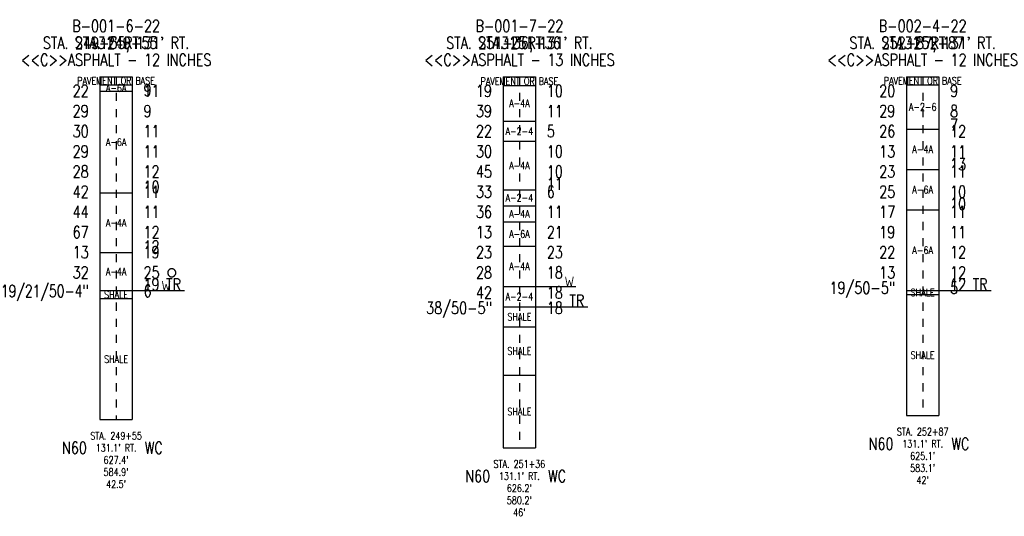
# Model space of a CAD drawing. Extents: x -1.2 to 11, y -0.8 to 5.3.
import ezdxf
from ezdxf.enums import TextEntityAlignment as Align

# ---------------------------------------------------------------- set-up
doc = ezdxf.new("R2010")
doc.units = 0
doc.linetypes.add('Dash', pattern=[0.12, 0.08, -0.04])
doc.linetypes.add('Solid', pattern=[0])
doc.layers.get('0').update_dxf_attribs({"linetype": 'Solid'})
for name, color, linetype in [('GT_PROJECT_CELLS', 7, 'Solid'), ('GT_PROJECT_SOIL_BORING', 7, 'Solid'), ('GT_PROJECT_TEXT', 7, 'Solid'), ('GT_PROJECT_TEXT_2', 7, 'Solid'), ('GT_PROJECT_TEXT_3', 7, 'Solid'), ('SC_SCRATCH1', 7, 'Solid'), ('SC_SCRATCH2', 7, 'Solid'), ('SC_SCRATCH3', 7, 'Solid'), ('SC_SCRATCH4', 7, 'Solid'), ('SC_SCRATCH5', 7, 'Solid'), ('SC_SCRATCH6', 7, 'Solid'), ('SC_SCRATCH9', 7, 'Solid')]:
    doc.layers.add(name, color=color, linetype=linetype)
doc.styles.add('ROMAND', font='romand', dxfattribs={"height": 1})

# ---------------------------------------------------------------- blocks, each defined once
blk = doc.blocks.new('DGRFC_OHDOT$FREE$WATER')
at = {"color": 7}
for points in [[(-0.035, 0.08), (-0.0193, 0), (-0.035, 0.08), (-0.0151, 0.0142)], [(-0.035, 0.08), (-0.0151, 0.0142), (-0.035, 0.08), (-0.028, 0.08)], [(-0.0193, 0), (-0.0123, 0), (-0.0193, 0), (0, 0.0415)], [(-0.0193, 0), (0, 0.0415), (-0.0193, 0), (-0.0151, 0.0142)], [(0, 0.0415), (-0.0035, 0.0533), (0, 0.0415), (-0.0151, 0.0142)], [(0.0151, 0.0142), (0.0035, 0.0533), (0.0151, 0.0142), (-0.0035, 0.0533)], [(0, 0.0415), (0.0151, 0.0142), (0, 0.0415), (-0.0035, 0.0533)], [(0, 0.0415), (0.0123, 0), (0, 0.0415), (0.0193, 0)], [(0, 0.0415), (0.0193, 0), (0, 0.0415), (0.0151, 0.0142)], [(0.035, 0.08), (0.028, 0.08), (0.035, 0.08), (0.0151, 0.0142)], [(0.0193, 0), (0.035, 0.08), (0.0193, 0), (0.0151, 0.0142)]]:
    blk.add_solid(points, dxfattribs=at)
blk = doc.blocks.new('DGRFC_CIRCLE')
at = {"color": 7, "linetype": 'Solid'}
blk.add_lwpolyline([(0, -0.5), (0.04, -0.5), (0.08, -0.49), (0.12, -0.49), (0.15, -0.48), (0.19, -0.46), (0.23, -0.45), (0.26, -0.43), (0.29, -0.4), (0.32, -0.38), (0.35, -0.35), (0.38, -0.32), (0.4, -0.29), (0.43, -0.26), (0.45, -0.23), (0.46, -0.19), (0.48, -0.15), (0.49, -0.12), (0.49, -0.08), (0.5, -0.04), (0.5, 0), (0.5, 0.04), (0.49, 0.08), (0.49, 0.12), (0.48, 0.15), (0.46, 0.19), (0.45, 0.23), (0.43, 0.26), (0.4, 0.29), (0.38, 0.32), (0.35, 0.35), (0.32, 0.38), (0.29, 0.4), (0.26, 0.43), (0.23, 0.45), (0.19, 0.46), (0.15, 0.48), (0.12, 0.49), (0.08, 0.49), (0.04, 0.5), (0, 0.5), (-0.04, 0.5), (-0.08, 0.49), (-0.12, 0.49), (-0.15, 0.48), (-0.19, 0.46), (-0.23, 0.45), (-0.26, 0.43), (-0.29, 0.4), (-0.32, 0.38), (-0.35, 0.35), (-0.38, 0.32), (-0.4, 0.29), (-0.43, 0.26), (-0.45, 0.23), (-0.46, 0.19), (-0.48, 0.15), (-0.49, 0.12), (-0.49, 0.08), (-0.5, 0.04), (-0.5, 0), (-0.5, -0.04), (-0.49, -0.08), (-0.49, -0.12), (-0.48, -0.15), (-0.46, -0.19), (-0.45, -0.23), (-0.43, -0.26), (-0.4, -0.29), (-0.38, -0.32), (-0.35, -0.35), (-0.32, -0.38), (-0.29, -0.4), (-0.26, -0.43), (-0.23, -0.45), (-0.19, -0.46), (-0.15, -0.48), (-0.12, -0.49), (-0.08, -0.49), (-0.04, -0.5), (0, -0.5)], dxfattribs=at)

msp = doc.modelspace()

# ---------------------------------------------------------------- linework, layer by layer
at = {"layer": 'GT_PROJECT_CELLS', "color": 7, "linetype": 'Solid'}
for points in [[(5.2, 2), (5.7, 2)], [(0.2, 1.95), (0.7, 1.95)]]:
    msp.add_lwpolyline(points, dxfattribs=at)
at = {"layer": 'GT_PROJECT_SOIL_BORING', "color": 7, "linetype": 'Solid'}
for points in [[(-0.2, 4.6), (0.2, 4.6)], [(-0.2, 4.6), (-0.2, 0.35)], [(0.2, 4.6), (0.2, 0.35)], [(4.8, 4.6), (5.2, 4.6)], [(4.8, 4.6), (4.8, 0)], [(5.2, 4.6), (5.2, 0)], [(9.8, 4.6), (10.2, 4.6)], [(9.8, 4.6), (9.8, 0.4)], [(10.2, 4.6), (10.2, 0.4)], [(-0.2, 4.5), (0.2, 4.5)], [(-0.2, 4.42), (0.2, 4.42)], [(4.8, 4.49), (5.2, 4.49)], [(9.8, 4.5), (10.2, 4.5)], [(4.8, 4.05), (5.2, 4.05)], [(9.8, 3.95), (10.2, 3.95)], [(4.8, 3.8), (5.2, 3.8)], [(9.8, 3.45), (10.2, 3.45)], [(4.8, 3.2), (5.2, 3.2)], [(-0.2, 3.16), (0.2, 3.16)], [(4.8, 3), (5.2, 3)], [(9.8, 2.95), (10.2, 2.95)], [(4.8, 2.8), (5.2, 2.8)], [(4.8, 2.5), (5.2, 2.5)], [(-0.2, 2.42), (0.2, 2.42)], [(4.8, 2), (5.2, 2)], [(-0.2, 1.95), (0.2, 1.95)], [(-0.2, 1.85), (0.2, 1.85)], [(9.8, 1.95), (10.2, 1.95)], [(9.8, 1.9), (10.2, 1.9)], [(4.8, 1.75), (5.2, 1.75)], [(4.8, 1.5), (5.2, 1.5)], [(4.8, 0.9), (5.2, 0.9)], [(9.8, 0.4), (10.2, 0.4)], [(-0.2, 0.35), (0.2, 0.35)], [(4.8, 0), (5.2, 0)]]:
    msp.add_lwpolyline(points, dxfattribs=at)
at = {"layer": 'GT_PROJECT_TEXT', "color": 7, "linetype": 'Solid'}
for points in [[(0.2, 1.95), (0.85, 1.95)], [(10.2, 1.95), (10.85, 1.95)], [(5.2, 1.75), (5.85, 1.75)]]:
    msp.add_lwpolyline(points, dxfattribs=at)
at = {"layer": 'SC_SCRATCH4', "color": 7, "linetype": 'Dash'}
for points in [[(0, 4.6), (0, 0.35)], [(5, 4.6), (5, 0)], [(10, 4.6), (10, 0.4)]]:
    msp.add_lwpolyline(points, dxfattribs=at)

# ---------------------------------------------------------------- block references
at = {"layer": 'GT_PROJECT_CELLS'}
for name, p, xscale, yscale in [('DGRFC_CIRCLE', (0.69, 2.17), 0.100000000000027, 0.100000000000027), ('DGRFC_OHDOT$FREE$WATER', (5.62, 2), 1.5, 1.5), ('DGRFC_OHDOT$FREE$WATER', (0.62, 1.95), 1.5, 1.5)]:
    msp.add_blockref(name, p, dxfattribs=dict(at, xscale=xscale, yscale=yscale))

# ---------------------------------------------------------------- texts
at = {"layer": 'GT_PROJECT_TEXT', "color": 7, "style": 'ROMAND', "width": 0.78}
for s, p in [('B-001-6-22', (0, 5.23)), ('B-001-7-22', (5, 5.23)), ('B-002-4-22', (10, 5.23)), ('<<C>>ASPHALT - 12 INCHES', (0, 4.81)), ('<<C>>ASPHALT - 13 INCHES', (5, 4.81)), ('<<C>>ASPHALT - 12 INCHES', (10, 4.81))]:
    msp.add_text(s, height=0.1488, dxfattribs=at).set_placement(p, align=Align.MIDDLE_CENTER)
at = {"layer": 'GT_PROJECT_TEXT_2', "color": 7, "style": 'ROMAND', "width": 0.78}
for p in [(0, 5.02), (5, 5.02), (10, 5.02)]:
    msp.add_text("131' RT.", height=0.1488, dxfattribs=at).set_placement(p, align=Align.MIDDLE_CENTER)
at = {"layer": 'GT_PROJECT_TEXT_3', "color": 7, "style": 'ROMAND', "width": 0.78}
for s, p in [('STA. 249+55', (0, 5.02)), ('STA. 251+36', (5, 5.02)), ('STA. 252+87', (10, 5.02))]:
    msp.add_text(s, height=0.1488, dxfattribs=at).set_placement(p, align=Align.MIDDLE_CENTER)
at = {"layer": 'SC_SCRATCH1', "color": 7, "style": 'ROMAND', "width": 0.78}
for s, p in [('PAVEMENT OR BASE', (0, 4.55)), ('PAVEMENT OR BASE', (5, 4.545)), ('PAVEMENT OR BASE', (10, 4.55)), ('A-6A', (0, 4.46)), ('A-4A', (5, 4.27)), ('A-2-6', (10, 4.225)), ('A-2-4', (5, 3.925)), ('A-6A', (0, 3.79)), ('A-4A', (10, 3.7)), ('A-4A', (5, 3.5)), ('A-6A', (10, 3.2)), ('A-2-4', (5, 3.1)), ('A-4A', (5, 2.9)), ('A-4A', (0, 2.79)), ('A-6A', (5, 2.65)), ('A-6A', (10, 2.45)), ('A-4A', (0, 2.185)), ('A-4A', (5, 2.25)), ('SHALE', (10, 1.925)), ('SHALE', (0, 1.9)), ('A-2-4', (5, 1.875)), ('SHALE', (5, 1.625)), ('SHALE', (5, 1.2)), ('SHALE', (0, 1.1)), ('SHALE', (10, 1.15)), ('SHALE', (5, 0.45))]:
    msp.add_text(s, height=0.093, dxfattribs=at).set_placement(p, align=Align.MIDDLE_CENTER)
at = {"layer": 'SC_SCRATCH2', "color": 7, "style": 'ROMAND', "width": 0.78}
for s, p in [('STA. 252+87', (10, 0.2)), ('STA. 249+55', (0, 0.15)), ("131.1' RT.", (0, 0)), ("131.1' RT.", (10, 0.05)), ("627.4'", (0, -0.15)), ("625.1'", (10, -0.1)), ('STA. 251+36', (5, -0.2)), ("583.1'", (10, -0.25)), ("584.9'", (0, -0.3)), ("131.1' RT.", (5, -0.35)), ("42'", (10, -0.4)), ("42.5'", (0, -0.45)), ("626.2'", (5, -0.5)), ("580.2'", (5, -0.65)), ("46'", (5, -0.8))]:
    msp.add_text(s, height=0.093, dxfattribs=at).set_placement(p, align=Align.MIDDLE_CENTER)
at = {"layer": 'SC_SCRATCH3', "color": 7, "style": 'ROMAND', "width": 0.78}
for s, p in [("STA. 249+55, 131' RT.", (0, 5.02)), ("STA. 251+36, 131' RT.", (5, 5.02)), ("STA. 252+87, 131' RT.", (10, 5.02))]:
    msp.add_text(s, height=0.1488, dxfattribs=at).set_placement(p, align=Align.MIDDLE_CENTER)
at = {"layer": 'SC_SCRATCH5', "color": 7, "style": 'ROMAND', "width": 0.78}
for s, p in [('22', (-0.34, 4.35)), ('19', (4.66, 4.35)), ('20', (9.66, 4.35)), ('29', (-0.34, 4.1)), ('39', (4.66, 4.1)), ('29', (9.66, 4.1)), ('30', (-0.34, 3.85)), ('22', (4.66, 3.85)), ('26', (9.66, 3.85)), ('29', (-0.34, 3.6)), ('30', (4.66, 3.6)), ('13', (9.66, 3.6)), ('28', (-0.34, 3.35)), ('45', (4.66, 3.35)), ('23', (9.66, 3.35)), ('42', (-0.34, 3.1)), ('33', (4.66, 3.1)), ('25', (9.66, 3.1)), ('44', (-0.34, 2.85)), ('36', (4.66, 2.85)), ('17', (9.66, 2.85)), ('67', (-0.34, 2.6)), ('13', (4.66, 2.6)), ('19', (9.66, 2.6)), ('13', (-0.34, 2.35)), ('23', (4.66, 2.35)), ('22', (9.66, 2.35)), ('32', (-0.34, 2.1)), ('28', (4.66, 2.1)), ('13', (9.66, 2.1)), ('19/21/50-4"', (-0.34, 1.87)), ('42', (4.66, 1.85)), ('19/50-5"', (9.66, 1.91)), ('38/50-5"', (4.66, 1.66))]:
    msp.add_text(s, height=0.1488, dxfattribs=at).set_placement(p, align=Align.RIGHT)
at = {"layer": 'SC_SCRATCH6', "color": 7, "style": 'ROMAND', "width": 0.78}
for s, height, p in [('9', 0.149, (0.34, 4.36)), ('11', 0.1488, (0.34, 4.35)), ('10', 0.1488, (5.34, 4.35)), ('9', 0.149, (10.34, 4.35)), ('9', 0.149, (0.34, 4.1)), ('11', 0.1488, (5.34, 4.1)), ('8', 0.149, (10.34, 4.1)), ('7', 0.149, (10.34, 3.93)), ('11', 0.1488, (0.34, 3.85)), ('5', 0.149, (5.34, 3.85)), ('12', 0.1488, (10.34, 3.85)), ('11', 0.1488, (0.34, 3.6)), ('10', 0.1488, (5.34, 3.6)), ('11', 0.1488, (10.34, 3.6)), ('13', 0.1488, (10.34, 3.44)), ('12', 0.1488, (0.34, 3.35)), ('10', 0.1488, (5.34, 3.35)), ('11', 0.1488, (10.34, 3.35)), ('10', 0.1488, (0.34, 3.16)), ('11', 0.1488, (5.34, 3.2)), ('11', 0.1488, (0.34, 3.1)), ('6', 0.149, (5.34, 3.1)), ('10', 0.1488, (10.34, 3.1)), ('10', 0.1488, (10.34, 2.95)), ('11', 0.1488, (0.34, 2.85)), ('11', 0.1488, (5.34, 2.85)), ('11', 0.1488, (10.34, 2.85)), ('12', 0.1488, (0.34, 2.6)), ('21', 0.1488, (5.34, 2.6)), ('11', 0.1488, (10.34, 2.6)), ('12', 0.1488, (0.34, 2.42)), ('19', 0.1488, (0.34, 2.35)), ('23', 0.1488, (5.34, 2.35)), ('12', 0.1488, (10.34, 2.35)), ('25', 0.1488, (0.34, 2.1)), ('18', 0.1488, (5.34, 2.1)), ('12', 0.1488, (10.34, 2.1)), ('19', 0.1488, (0.34, 1.95)), ('TR', 0.1488, (0.62, 1.95)), ('12', 0.1488, (10.34, 1.95)), ('TR', 0.1488, (10.62, 1.95)), ('6', 0.149, (0.34, 1.87)), ('18', 0.1488, (5.34, 1.85)), ('5', 0.149, (10.34, 1.91)), ('TR', 0.1488, (5.62, 1.75)), ('18', 0.1488, (5.34, 1.66))]:
    msp.add_text(s, height=height, dxfattribs=at).set_placement(p)
at = {"layer": 'SC_SCRATCH9', "color": 7, "style": 'ROMAND', "width": 0.78}
for s, p in [('N60', (9.484, 0.05)), ('WC', (10.467, 0.05)), ('N60', (-0.516, 0)), ('WC', (0.467, 0)), ('N60', (4.484, -0.35)), ('WC', (5.467, -0.35))]:
    msp.add_text(s, height=0.1488, dxfattribs=at).set_placement(p, align=Align.MIDDLE_CENTER)

doc.saveas('drawing.dxf')
